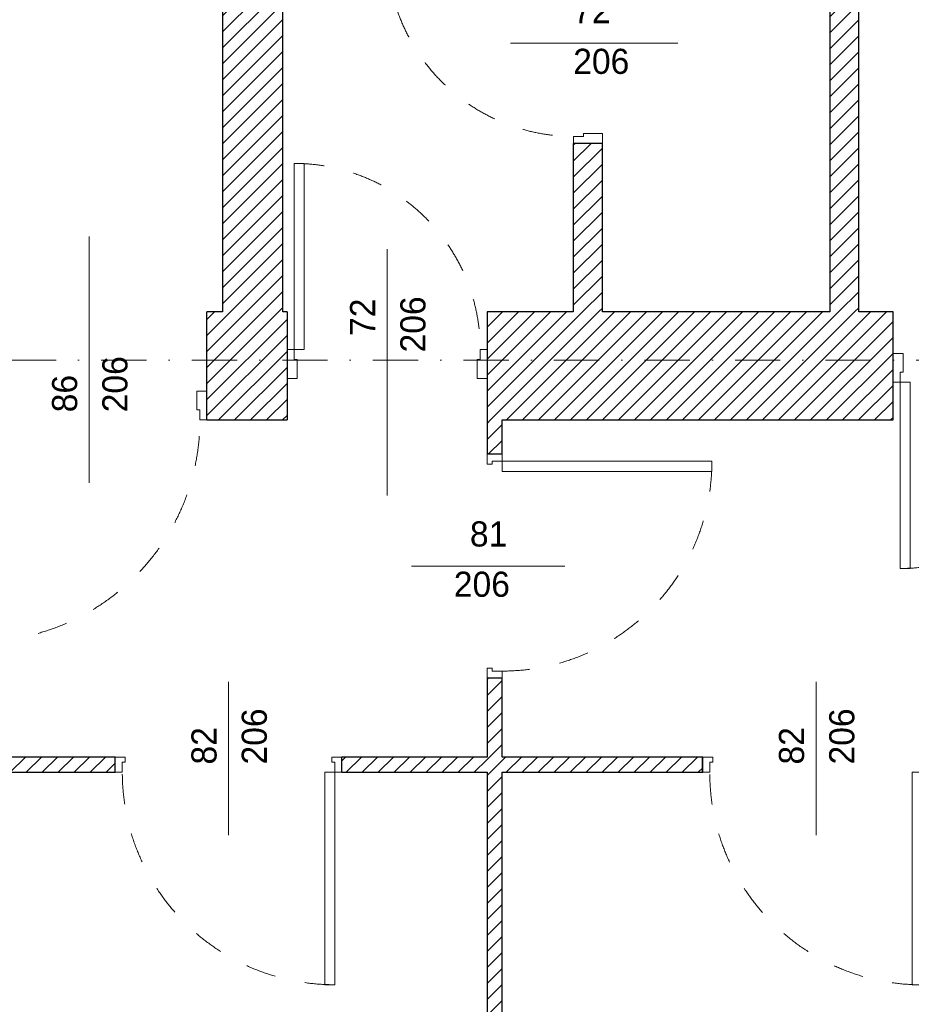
# Model space of a CAD drawing. Header units: millimetres. Extents: x 172139 to 266886, y 89525 to 138225.
# Tile 10 of 72: x 182626 to 186172, y 110644 to 114560. Entities that reach past the tile are written whole.
import ezdxf
from ezdxf.enums import TextEntityAlignment as Align

# ---------------------------------------------------------------- set-up
doc = ezdxf.new("R2010")
doc.units = ezdxf.units.MM
doc.header["$MEASUREMENT"] = 0
doc.linetypes.add('Kropki i Kreski', pattern=[360, 180, -90, 0, -90])
doc.linetypes.add('Przerywana', pattern=[240, 120, -120])
for name, color, linetype in [('Drzwi ArchiCAD', 7, 'Continuous'), ('Konstrukcja - Siatki mod', 7, 'Continuous'), ('KR_INW', 7, 'Continuous'), ('Znaczniki drzwi ArchiCADa', 7, 'Continuous')]:
    doc.layers.add(name, color=color, linetype=linetype)
for name, color, linetype, lineweight in [('Drzwi ArchiCAD_Nr_pióra__1', 7, 'Continuous', 13), ('Drzwi ArchiCAD_Nr_pióra__27', 7, 'Continuous', 25), ('KR_INW_Nr_pióra__101', 252, 'Continuous', 5), ('KR_INW_Nr_pióra__27', 7, 'Continuous', 25), ('Znaczniki drzwi ArchiCADa_Nr_pióra__7', 7, 'Continuous', 13)]:
    doc.layers.add(name, color=color, linetype=linetype, lineweight=lineweight)
doc.layers.add('Konstrukcja - Siatki mod_Nr_pióra__48', color=7, linetype='Continuous', lineweight=15, true_color=0xa80f02)
doc.layers.add('Znaczniki drzwi ArchiCADa_Nr_pióra__20', color=7, linetype='Continuous', lineweight=13, true_color=0xb00000)
doc.styles.add('GENERATED_STYLE_1', font='txt')
pattern_1 = [(45, (0, 0), (-31.819804, 31.819804), [])]

# ---------------------------------------------------------------- blocks, each defined once
blk = doc.blocks.new('Drzwi 19_31')
at = {"layer": 'Drzwi ArchiCAD_Nr_pióra__1', "linetype": 'Continuous'}
for p, q in [((382.6, 0), (382.6, 845.2)), ((382.6, 845.2), (422.6, 845.2)), ((422.6, 845.2), (422.6, 0)), ((-422.6, 0), (-450.6, 0)), ((-450.6, 0), (-450.6, -60)), ((-422.6, -40), (-422.6, 0)), ((422.6, 0), (382.6, 0)), ((450.6, 0), (422.6, 0)), ((422.6, 0), (422.6, -40)), ((450.6, -60), (450.6, 0)), ((-450.6, -60), (-410.6, -60)), ((-410.6, -40), (-422.6, -40)), ((-410.6, -60), (-410.6, -40)), ((422.6, -40), (410.6, -40)), ((410.6, -40), (410.6, -60)), ((410.6, -60), (450.6, -60))]:
    blk.add_line(p, q, dxfattribs=at)
at = {"layer": 'Drzwi ArchiCAD_Nr_pióra__1', "linetype": 'Przerywana'}
blk.add_arc((422.6, 0), 845.2, 90, 180, dxfattribs=at)
at = {"layer": 'Drzwi ArchiCAD_Nr_pióra__27', "linetype": 'Continuous'}
for p, q in [((-450.6, 0), (-450.6, -60)), ((450.6, 0), (450.6, -60))]:
    blk.add_line(p, q, dxfattribs=at)
blk = doc.blocks.new('Znacznik Wym 19_19')
at = {"layer": 'Znaczniki drzwi ArchiCADa_Nr_pióra__20', "linetype": 'Continuous'}
blk.add_line((0, 250), (0, -360), dxfattribs=at)
at = {"layer": 'Znaczniki drzwi ArchiCADa_Nr_pióra__7', "style": 'GENERATED_STYLE_1'}
for tag, p in [('AC_MarkerText_2', (-17.6, -97.3)), ('AC_MarkerText_3', (182.4, -161.3))]:
    blk.add_attdef(tag, text='', height=100, rotation=90, dxfattribs=at).set_placement(p, align=Align.BOTTOM_LEFT)
blk = doc.blocks.new('Drzwi 19_32')
at = {"layer": 'Drzwi ArchiCAD_Nr_pióra__1', "linetype": 'Continuous'}
for p, q in [((382.9, 0), (382.9, 845.7)), ((382.9, 845.7), (422.9, 845.7)), ((422.9, 845.7), (422.9, 0)), ((-422.9, 0), (-450.9, 0)), ((-450.9, 0), (-450.9, -60)), ((-422.9, -40), (-422.9, 0)), ((422.9, 0), (382.9, 0)), ((450.9, 0), (422.9, 0)), ((422.9, 0), (422.9, -40)), ((450.9, -60), (450.9, 0)), ((-450.9, -60), (-410.9, -60)), ((-410.9, -40), (-422.9, -40)), ((-410.9, -60), (-410.9, -40)), ((422.9, -40), (410.9, -40)), ((410.9, -40), (410.9, -60)), ((410.9, -60), (450.9, -60))]:
    blk.add_line(p, q, dxfattribs=at)
at = {"layer": 'Drzwi ArchiCAD_Nr_pióra__1', "linetype": 'Przerywana'}
blk.add_arc((422.9, 0), 845.7, 90, 180, dxfattribs=at)
at = {"layer": 'Drzwi ArchiCAD_Nr_pióra__27', "linetype": 'Continuous'}
for p, q in [((-450.9, 0), (-450.9, -60)), ((450.9, 0), (450.9, -60))]:
    blk.add_line(p, q, dxfattribs=at)
blk = doc.blocks.new('Ściana_96', base_point=(191658.5, 111626.6))
at = {"layer": 'KR_INW_Nr_pióra__101', "linetype": 'Continuous'}
h = blk.add_hatch(dxfattribs=at)
h.set_pattern_fill('Cegła_licówka', color=256, style=0, pattern_type=2)
h.set_pattern_definition(pattern_1)
h.paths.add_polyline_path([(182433.6, 111626.6), (182373.6, 111566.6), (183005.9, 111566.6), (183005.9, 111626.6)])
h = blk.add_hatch(dxfattribs=at)
h.set_pattern_fill('Cegła_licówka', color=256, style=0, pattern_type=2)
h.set_pattern_definition(pattern_1)
h.paths.add_polyline_path([(184484.5, 111626.6), (183907.1, 111626.6), (183907.1, 111566.6), (184484.5, 111566.6)])
h = blk.add_hatch(dxfattribs=at)
h.set_pattern_fill('Cegła_licówka', color=256, style=0, pattern_type=2)
h.set_pattern_definition(pattern_1)
h.paths.add_polyline_path([(185342.3, 111626.6), (184544.5, 111626.6), (184544.5, 111566.6), (185342.3, 111566.6)])
at = {"layer": 'KR_INW_Nr_pióra__27', "linetype": 'Continuous'}
for p, q in [((183005.9, 111566.6), (183005.9, 111626.6)), ((183907.1, 111566.6), (183907.1, 111626.6)), ((185342.3, 111566.6), (185342.3, 111626.6))]:
    blk.add_line(p, q, dxfattribs=at)
at = {"layer": 'KR_INW_Nr_pióra__27', "linetype": 'Continuous', "flags": 128}
for points in [[(183005.9, 111626.6), (182433.6, 111626.6)], [(184484.5, 111626.6), (183907.1, 111626.6)], [(185342.3, 111626.6), (184544.5, 111626.6)], [(182373.6, 111566.6), (183005.9, 111566.6)], [(183907.1, 111566.6), (184484.5, 111566.6)], [(184544.5, 111566.6), (185342.3, 111566.6)]]:
    blk.add_lwpolyline(points, dxfattribs=at)
at = {"layer": 'Drzwi ArchiCAD', "linetype": 'Continuous', "xscale": -1, "zscale": 1000, "rotation": 180}
for name, p in [('Drzwi 19_31', (183456.5, 111566.6)), ('Drzwi 19_32', (185793.1, 111566.6))]:
    blk.add_blockref(name, p, dxfattribs=at)
at = {"layer": 'Znaczniki drzwi ArchiCADa', "color": 14, "lineweight": 13, "true_color": 0xb00000}
ref = blk.add_blockref('Znacznik Wym 19_19', (183456.5, 111566.6), dxfattribs=dict(at, rotation=180))
ref.add_attrib('AC_MarkerText_2', '82', dxfattribs={"layer": 'Znaczniki drzwi ArchiCADa_Nr_pióra__7', "color": 7, "height": 100, "rotation": 90, "style": 'GENERATED_STYLE_1'}).set_placement((183438.8, 111597.3), align=Align.BOTTOM_LEFT)
ref.add_attrib('AC_MarkerText_3', '206', dxfattribs={"layer": 'Znaczniki drzwi ArchiCADa_Nr_pióra__7', "color": 7, "height": 100, "rotation": 90, "style": 'GENERATED_STYLE_1'}).set_placement((183638.8, 111597.3), align=Align.BOTTOM_LEFT)
ref = blk.add_blockref('Znacznik Wym 19_19', (185793.1, 111566.6), dxfattribs=dict(at, rotation=180))
ref.add_attrib('AC_MarkerText_2', '82', dxfattribs={"layer": 'Znaczniki drzwi ArchiCADa_Nr_pióra__7', "color": 7, "height": 100, "rotation": 90, "style": 'GENERATED_STYLE_1'}).set_placement((185775.5, 111597.3), align=Align.BOTTOM_LEFT)
ref.add_attrib('AC_MarkerText_3', '206', dxfattribs={"layer": 'Znaczniki drzwi ArchiCADa_Nr_pióra__7', "color": 7, "height": 100, "rotation": 90, "style": 'GENERATED_STYLE_1'}).set_placement((185975.5, 111597.3), align=Align.BOTTOM_LEFT)
blk = doc.blocks.new('Drzwi 19_33')
at = {"layer": 'Drzwi ArchiCAD_Nr_pióra__1', "linetype": 'Continuous'}
for p, q in [((377.2, 0), (377.2, 834.4)), ((377.2, 834.4), (417.2, 834.4)), ((417.2, 834.4), (417.2, 0)), ((-417.2, 0), (-445.2, 0)), ((-445.2, 0), (-445.2, -60)), ((-417.2, -40), (-417.2, 0)), ((417.2, 0), (377.2, 0)), ((445.2, 0), (417.2, 0)), ((417.2, 0), (417.2, -40)), ((445.2, -60), (445.2, 0)), ((-445.2, -60), (-405.2, -60)), ((-405.2, -40), (-417.2, -40)), ((-405.2, -60), (-405.2, -40)), ((417.2, -40), (405.2, -40)), ((405.2, -40), (405.2, -60)), ((405.2, -60), (445.2, -60))]:
    blk.add_line(p, q, dxfattribs=at)
at = {"layer": 'Drzwi ArchiCAD_Nr_pióra__1', "linetype": 'Przerywana'}
blk.add_arc((417.2, 0), 834.4, 90, 180, dxfattribs=at)
at = {"layer": 'Drzwi ArchiCAD_Nr_pióra__27', "linetype": 'Continuous'}
for p, q in [((-445.2, 0), (-445.2, -60)), ((445.2, 0), (445.2, -60))]:
    blk.add_line(p, q, dxfattribs=at)
blk = doc.blocks.new('Ściana_98', base_point=(184484.5, 113397.6))
at = {"layer": 'KR_INW_Nr_pióra__101', "linetype": 'Continuous'}
h = blk.add_hatch(dxfattribs=at)
h.set_pattern_fill('Cegła_licówka', color=256, style=0, pattern_type=2)
h.set_pattern_definition(pattern_1)
h.paths.add_polyline_path([(184484.5, 112967.6), (184484.5, 112831.3), (184544.5, 112831.3), (184544.5, 112967.6)])
h = blk.add_hatch(dxfattribs=at)
h.set_pattern_fill('Cegła_licówka', color=256, style=0, pattern_type=2)
h.set_pattern_definition(pattern_1)
h.paths.add_polyline_path([(184484.5, 107385.1), (184544.5, 107385.1), (184544.5, 111940.9), (184484.5, 111940.9)])
at = {"layer": 'KR_INW_Nr_pióra__27', "linetype": 'Continuous'}
for p, q in [((184544.5, 112831.3), (184484.5, 112831.3)), ((184544.5, 111940.9), (184484.5, 111940.9))]:
    blk.add_line(p, q, dxfattribs=at)
at = {"layer": 'KR_INW_Nr_pióra__27', "linetype": 'Continuous', "flags": 128}
for points in [[(184484.5, 112967.6), (184484.5, 112831.3)], [(184544.5, 112831.3), (184544.5, 112967.6)], [(184484.5, 111940.9), (184484.5, 111626.6)], [(184544.5, 111626.6), (184544.5, 111940.9)], [(184484.5, 111566.6), (184484.5, 107385.1)], [(184544.5, 107385.1), (184544.5, 111566.6)]]:
    blk.add_lwpolyline(points, dxfattribs=at)
at = {"layer": 'Drzwi ArchiCAD', "linetype": 'Continuous', "xscale": -1, "zscale": 1000, "rotation": 270}
blk.add_blockref('Drzwi 19_33', (184544.5, 112386.1), dxfattribs=at)
at = {"layer": 'Znaczniki drzwi ArchiCADa', "color": 14, "lineweight": 13, "true_color": 0xb00000}
ref = blk.add_blockref('Znacznik Wym 19_19', (184544.5, 112386.1), dxfattribs=dict(at, rotation=270))
ref.add_attrib('AC_MarkerText_2', '81', dxfattribs={"layer": 'Znaczniki drzwi ArchiCADa_Nr_pióra__7', "color": 7, "height": 100, "rotation": 360, "style": 'GENERATED_STYLE_1'}).set_placement((184416.5, 112434.4), align=Align.BOTTOM_LEFT)
ref.add_attrib('AC_MarkerText_3', '206', dxfattribs={"layer": 'Znaczniki drzwi ArchiCADa_Nr_pióra__7', "color": 7, "height": 100, "rotation": 360, "style": 'GENERATED_STYLE_1'}).set_placement((184352.5, 112234.4), align=Align.BOTTOM_LEFT)
blk = doc.blocks.new('Drzwi 19_41')
at = {"layer": 'Drzwi ArchiCAD_Nr_pióra__1', "linetype": 'Continuous'}
for p, q in [((330.3, 0), (330.3, 740.5)), ((330.3, 740.5), (370.3, 740.5)), ((370.3, 740.5), (370.3, 0)), ((-370.3, 0), (-398.3, 0)), ((-398.3, 0), (-398.3, -115)), ((-370.3, -40), (-370.3, 0)), ((370.3, 0), (330.3, 0)), ((398.3, 0), (370.3, 0)), ((370.3, 0), (370.3, -40)), ((398.3, -115), (398.3, 0)), ((-358.3, -40), (-370.3, -40)), ((-358.3, -115), (-358.3, -40)), ((370.3, -40), (358.3, -40)), ((358.3, -40), (358.3, -115)), ((-398.3, -115), (-358.3, -115)), ((358.3, -115), (398.3, -115))]:
    blk.add_line(p, q, dxfattribs=at)
at = {"layer": 'Drzwi ArchiCAD_Nr_pióra__1', "linetype": 'Przerywana'}
blk.add_arc((370.3, 0), 740.5, 90, 180, dxfattribs=at)
at = {"layer": 'Drzwi ArchiCAD_Nr_pióra__27', "linetype": 'Continuous'}
for p, q in [((-398.3, -115), (-398.3, 0)), ((398.3, -115), (398.3, 0))]:
    blk.add_line(p, q, dxfattribs=at)
blk = doc.blocks.new('Znacznik Wym 19_22')
at = {"layer": 'Znaczniki drzwi ArchiCADa_Nr_pióra__20', "linetype": 'Continuous'}
blk.add_line((0, 250), (0, -416), dxfattribs=at)
at = {"layer": 'Znaczniki drzwi ArchiCADa_Nr_pióra__7', "style": 'GENERATED_STYLE_1'}
for tag, p in [('AC_MarkerText_3', (-182.4, 30.7)), ('AC_MarkerText_2', (17.6, 32.4))]:
    blk.add_attdef(tag, text='', height=100, rotation=270, dxfattribs=at).set_placement(p, align=Align.BOTTOM_LEFT)
blk = doc.blocks.new('Ściana_114', base_point=(184827.4, 113397.6))
at = {"layer": 'KR_INW_Nr_pióra__101', "linetype": 'Continuous'}
h = blk.add_hatch(dxfattribs=at)
h.set_pattern_fill('Cegła_licówka', color=256, style=0, pattern_type=2)
h.set_pattern_definition(pattern_1)
h.paths.add_polyline_path([(184943.4, 115154.1), (184827.4, 115154.1), (184827.4, 114864.2), (184828.4, 114864.2), (184943.4, 114864.2)])
h = blk.add_hatch(dxfattribs=at)
h.set_pattern_fill('Cegła_licówka', color=256, style=0, pattern_type=2)
h.set_pattern_definition(pattern_1)
h.paths.add_polyline_path([(184827.4, 113397.6), (184943.4, 113397.6), (184943.4, 114067.7), (184828.4, 114067.7), (184827.4, 114067.7)])
at = {"layer": 'KR_INW_Nr_pióra__27', "linetype": 'Continuous'}
for p, q in [((184828.4, 114864.2), (184827.4, 114864.2)), ((184943.4, 114864.2), (184828.4, 114864.2)), ((184828.4, 114067.7), (184827.4, 114067.7)), ((184943.4, 114067.7), (184828.4, 114067.7))]:
    blk.add_line(p, q, dxfattribs=at)
at = {"layer": 'KR_INW_Nr_pióra__27', "linetype": 'Continuous', "flags": 128}
for points in [[(184827.4, 115154.1), (184827.4, 114864.2)], [(184943.4, 114864.2), (184943.4, 115154.1)], [(184827.4, 114067.7), (184827.4, 113397.6)], [(184943.4, 113397.6), (184943.4, 114067.7)]]:
    blk.add_lwpolyline(points, dxfattribs=at)
at = {"layer": 'Drzwi ArchiCAD', "linetype": 'Continuous', "zscale": 1000, "rotation": 90}
blk.add_blockref('Drzwi 19_41', (184828.4, 114465.9), dxfattribs=at)
at = {"layer": 'Znaczniki drzwi ArchiCADa', "color": 14, "lineweight": 13, "true_color": 0xb00000}
ref = blk.add_blockref('Znacznik Wym 19_22', (184827.4, 114465.9), dxfattribs=dict(at, rotation=90))
ref.add_attrib('AC_MarkerText_2', '72', dxfattribs={"layer": 'Znaczniki drzwi ArchiCADa_Nr_pióra__7', "color": 7, "height": 100, "rotation": 360, "style": 'GENERATED_STYLE_1'}).set_placement((184827.4, 114515.9), align=Align.BOTTOM_LEFT)
ref.add_attrib('AC_MarkerText_3', '206', dxfattribs={"layer": 'Znaczniki drzwi ArchiCADa_Nr_pióra__7', "color": 7, "height": 100, "rotation": 360, "style": 'GENERATED_STYLE_1'}).set_placement((184827.4, 114314.2), align=Align.BOTTOM_LEFT)
blk = doc.blocks.new('Ściana_115', base_point=(185847.5, 113397.6))
at = {"layer": 'KR_INW_Nr_pióra__101', "linetype": 'Continuous'}
h = blk.add_hatch(dxfattribs=at)
h.set_pattern_fill('Cegła_licówka', color=256, style=0, pattern_type=2)
h.set_pattern_definition(pattern_1)
h.paths.add_polyline_path([(185963.5, 113397.6), (185963.5, 115154.1), (185847.5, 115154.1), (185847.5, 113397.6)])
at = {"layer": 'KR_INW_Nr_pióra__27', "linetype": 'Continuous', "flags": 128}
for points in [[(185847.5, 115154.1), (185847.5, 113397.6)], [(185963.5, 113397.6), (185963.5, 115154.1)]]:
    blk.add_lwpolyline(points, dxfattribs=at)
blk = doc.blocks.new('Ściana_117', base_point=(183432.8, 115154.1))
at = {"layer": 'KR_INW_Nr_pióra__101', "linetype": 'Continuous'}
h = blk.add_hatch(dxfattribs=at)
h.set_pattern_fill('Cegła_licówka', color=256, style=0, pattern_type=2)
h.set_pattern_definition(pattern_1)
h.paths.add_polyline_path([(183432.8, 115154.1), (183432.8, 113397.6), (183672.8, 113397.6), (183672.8, 115154.1)])
at = {"layer": 'KR_INW_Nr_pióra__27', "linetype": 'Continuous', "flags": 128}
for points in [[(183432.8, 115154.1), (183432.8, 113397.6)], [(183672.8, 113397.6), (183672.8, 115154.1)]]:
    blk.add_lwpolyline(points, dxfattribs=at)
blk = doc.blocks.new('Drzwi 19_45')
at = {"layer": 'Drzwi ArchiCAD_Nr_pióra__1', "linetype": 'Continuous'}
for p, q in [((400.5, 0), (400.5, 880.9)), ((400.5, 880.9), (440.5, 880.9)), ((440.5, 880.9), (440.5, 0)), ((-440.5, 0), (-468.5, 0)), ((-468.5, 0), (-468.5, -115)), ((-440.5, -40), (-440.5, 0)), ((440.5, 0), (400.5, 0)), ((468.5, 0), (440.5, 0)), ((440.5, 0), (440.5, -40)), ((468.5, -115), (468.5, 0)), ((-428.5, -40), (-440.5, -40)), ((-428.5, -115), (-428.5, -40)), ((440.5, -40), (428.5, -40)), ((428.5, -40), (428.5, -115)), ((-468.5, -115), (-428.5, -115)), ((428.5, -115), (468.5, -115))]:
    blk.add_line(p, q, dxfattribs=at)
at = {"layer": 'Drzwi ArchiCAD_Nr_pióra__1', "linetype": 'Przerywana'}
blk.add_arc((440.5, 0), 880.9, 90, 180, dxfattribs=at)
at = {"layer": 'Drzwi ArchiCAD_Nr_pióra__27', "linetype": 'Continuous'}
for p, q in [((-468.5, 0), (-468.5, -115)), ((468.5, 0), (468.5, -115))]:
    blk.add_line(p, q, dxfattribs=at)
blk = doc.blocks.new('Znacznik Wym 19_7')
at = {"layer": 'Znaczniki drzwi ArchiCADa_Nr_pióra__20', "linetype": 'Continuous'}
blk.add_line((0, 250), (0, -730), dxfattribs=at)
at = {"layer": 'Znaczniki drzwi ArchiCADa_Nr_pióra__7', "style": 'GENERATED_STYLE_1'}
for tag, rotation, p in [('AC_MarkerText_5', 180, (737.2, 212.9)), ('AC_MarkerText_3', 270, (-182.4, 30.7)), ('AC_MarkerText_2', 270, (17.6, 30.7))]:
    blk.add_attdef(tag, text='', height=100, rotation=rotation, dxfattribs=at).set_placement(p, align=Align.BOTTOM_LEFT)
blk = doc.blocks.new('Drzwi 19_46')
at = {"layer": 'Drzwi ArchiCAD_Nr_pióra__1', "linetype": 'Continuous'}
for p, q in [((330.3, 0), (330.3, 740.5)), ((330.3, 740.5), (370.3, 740.5)), ((370.3, 740.5), (370.3, 0)), ((-370.3, 0), (-398.3, 0)), ((-398.3, 0), (-398.3, -115)), ((-370.3, -40), (-370.3, 0)), ((370.3, 0), (330.3, 0)), ((398.3, 0), (370.3, 0)), ((370.3, 0), (370.3, -40)), ((398.3, -115), (398.3, 0)), ((-358.3, -40), (-370.3, -40)), ((-358.3, -115), (-358.3, -40)), ((370.3, -40), (358.3, -40)), ((358.3, -40), (358.3, -115)), ((-398.3, -115), (-358.3, -115)), ((358.3, -115), (398.3, -115))]:
    blk.add_line(p, q, dxfattribs=at)
at = {"layer": 'Drzwi ArchiCAD_Nr_pióra__1', "linetype": 'Przerywana'}
blk.add_arc((370.3, 0), 740.5, 90, 180, dxfattribs=at)
at = {"layer": 'Drzwi ArchiCAD_Nr_pióra__27', "linetype": 'Continuous'}
for p, q in [((-398.3, 0), (-398.3, -115)), ((398.3, 0), (398.3, -115))]:
    blk.add_line(p, q, dxfattribs=at)
blk = doc.blocks.new('Znacznik Wym 19_29')
at = {"layer": 'Znaczniki drzwi ArchiCADa_Nr_pióra__20', "linetype": 'Continuous'}
blk.add_line((0, -680), (0, 300), dxfattribs=at)
at = {"layer": 'Znaczniki drzwi ArchiCADa_Nr_pióra__7', "style": 'GENERATED_STYLE_1'}
for tag, p in [('AC_MarkerText_3', (-182.4, -207.3)), ('AC_MarkerText_2', (17.6, -269.6))]:
    blk.add_attdef(tag, text='', height=100, rotation=270, dxfattribs=at).set_placement(p, align=Align.BOTTOM_LEFT)
blk = doc.blocks.new('Drzwi 19_48')
at = {"layer": 'Drzwi ArchiCAD_Nr_pióra__1', "linetype": 'Continuous'}
for p, q in [((330.3, 0), (330.3, 740.5)), ((330.3, 740.5), (370.3, 740.5)), ((370.3, 740.5), (370.3, 0)), ((-370.3, 0), (-398.3, 0)), ((-398.3, 0), (-398.3, -115)), ((-370.3, -40), (-370.3, 0)), ((370.3, 0), (330.3, 0)), ((398.3, 0), (370.3, 0)), ((370.3, 0), (370.3, -40)), ((398.3, -115), (398.3, 0)), ((-358.3, -40), (-370.3, -40)), ((-358.3, -115), (-358.3, -40)), ((370.3, -40), (358.3, -40)), ((358.3, -40), (358.3, -115)), ((-398.3, -115), (-358.3, -115)), ((358.3, -115), (398.3, -115))]:
    blk.add_line(p, q, dxfattribs=at)
at = {"layer": 'Drzwi ArchiCAD_Nr_pióra__1', "linetype": 'Przerywana'}
blk.add_arc((370.3, 0), 740.5, 90, 180, dxfattribs=at)
at = {"layer": 'Drzwi ArchiCAD_Nr_pióra__27', "linetype": 'Continuous'}
for p, q in [((-398.3, 0), (-398.3, -115)), ((398.3, 0), (398.3, -115))]:
    blk.add_line(p, q, dxfattribs=at)
blk = doc.blocks.new('Ściana_130', base_point=(209438.1, 113397.6))
at = {"layer": 'KR_INW_Nr_pióra__101', "linetype": 'Continuous'}
h = blk.add_hatch(dxfattribs=at)
h.set_pattern_fill('Cegła_licówka', color=256, style=0, pattern_type=2)
h.set_pattern_definition(pattern_1)
h.paths.add_polyline_path([(183370.5, 113397.6), (183370.5, 113082.6), (183370.5, 112967.6), (183689.1, 112967.6), (183689.1, 113132.6), (183689.1, 113247.6), (183689.1, 113397.6)])
h = blk.add_hatch(dxfattribs=at)
h.set_pattern_fill('Cegła_licówka', color=256, style=0, pattern_type=2)
h.set_pattern_definition(pattern_1)
h.paths.add_polyline_path([(184485.6, 112967.6), (186100.1, 112967.6), (186100.1, 113117.6), (186100.1, 113232.6), (186100.1, 113397.6), (184485.6, 113397.6), (184485.6, 113247.6), (184485.6, 113132.6)])
at = {"layer": 'KR_INW_Nr_pióra__27', "linetype": 'Continuous'}
for p, q in [((183370.5, 113082.6), (183370.5, 113397.6)), ((183689.1, 113397.6), (183689.1, 113247.6)), ((184485.6, 113397.6), (184485.6, 113247.6)), ((186100.1, 113232.6), (186100.1, 113397.6)), ((183689.1, 113247.6), (183689.1, 113132.6)), ((184485.6, 113247.6), (184485.6, 113132.6)), ((186100.1, 113117.6), (186100.1, 113232.6)), ((183689.1, 113132.6), (183689.1, 112967.6)), ((184485.6, 113132.6), (184485.6, 112967.6)), ((186100.1, 112967.6), (186100.1, 113117.6)), ((183370.5, 112967.6), (183370.5, 113082.6))]:
    blk.add_line(p, q, dxfattribs=at)
at = {"layer": 'KR_INW_Nr_pióra__27', "linetype": 'Continuous', "flags": 128}
for points in [[(183432.8, 113397.6), (183370.5, 113397.6)], [(183689.1, 113397.6), (183672.8, 113397.6)], [(184827.4, 113397.6), (184485.6, 113397.6)], [(185847.5, 113397.6), (184943.4, 113397.6)], [(186100.1, 113397.6), (185963.5, 113397.6)], [(183370.5, 112967.6), (183689.1, 112967.6)], [(184544.5, 112967.6), (186100.1, 112967.6)]]:
    blk.add_lwpolyline(points, dxfattribs=at)
at = {"layer": 'Drzwi ArchiCAD', "linetype": 'Continuous', "xscale": -1, "zscale": 1000}
blk.add_blockref('Drzwi 19_46', (184087.3, 113247.6), dxfattribs=at)
at = {"layer": 'Drzwi ArchiCAD', "linetype": 'Continuous', "zscale": 1000, "rotation": 180}
for name, p in [('Drzwi 19_48', (186498.4, 113117.6)), ('Drzwi 19_45', (182902.1, 112967.6))]:
    blk.add_blockref(name, p, dxfattribs=at)
at = {"layer": 'Znaczniki drzwi ArchiCADa', "color": 14, "lineweight": 13, "true_color": 0xb00000}
ref = blk.add_blockref('Znacznik Wym 19_7', (182902.1, 112967.6), dxfattribs=dict(at, rotation=180))
ref.add_attrib('AC_MarkerText_2', '86', dxfattribs={"layer": 'Znaczniki drzwi ArchiCADa_Nr_pióra__7', "color": 7, "height": 100, "rotation": 90, "style": 'GENERATED_STYLE_1'}).set_placement((182884.4, 112998.2), align=Align.BOTTOM_LEFT)
ref.add_attrib('AC_MarkerText_3', '206', dxfattribs={"layer": 'Znaczniki drzwi ArchiCADa_Nr_pióra__7', "color": 7, "height": 100, "rotation": 90, "style": 'GENERATED_STYLE_1'}).set_placement((183084.4, 112998.2), align=Align.BOTTOM_LEFT)
ref = blk.add_blockref('Znacznik Wym 19_29', (184087.3, 112967.6), dxfattribs=dict(at, rotation=180))
ref.add_attrib('AC_MarkerText_2', '72', dxfattribs={"layer": 'Znaczniki drzwi ArchiCADa_Nr_pióra__7', "color": 7, "height": 100, "rotation": 90, "style": 'GENERATED_STYLE_1'}).set_placement((184069.7, 113301.9), align=Align.BOTTOM_LEFT)
ref.add_attrib('AC_MarkerText_3', '206', dxfattribs={"layer": 'Znaczniki drzwi ArchiCADa_Nr_pióra__7', "color": 7, "height": 100, "rotation": 90, "style": 'GENERATED_STYLE_1'}).set_placement((184269.7, 113236.2), align=Align.BOTTOM_LEFT)
blk = doc.blocks.new('Standardowy znacznik siatki_10')
at = {"layer": 'Konstrukcja - Siatki mod_Nr_pióra__48', "linetype": 'Kropki i Kreski'}
blk.add_line((1000, 0), (72912, 0), dxfattribs=at)

msp = doc.modelspace()

# ---------------------------------------------------------------- block references
at = {"layer": 'Konstrukcja - Siatki mod', "color": 8, "linetype": 'Continuous', "lineweight": 13, "zscale": 1000}
msp.add_blockref('Standardowy znacznik siatki_10', (177989.3, 113205.9), dxfattribs=at)
at = {"layer": 'KR_INW'}
for name, p in [('Ściana_117', (183432.8, 115154.1)), ('Ściana_114', (184827.4, 113397.6)), ('Ściana_115', (185847.5, 113397.6)), ('Ściana_130', (209438.1, 113397.6)), ('Ściana_98', (184484.5, 113397.6)), ('Ściana_96', (191658.5, 111626.6))]:
    msp.add_blockref(name, p, dxfattribs=at)

doc.saveas('drawing.dxf')
